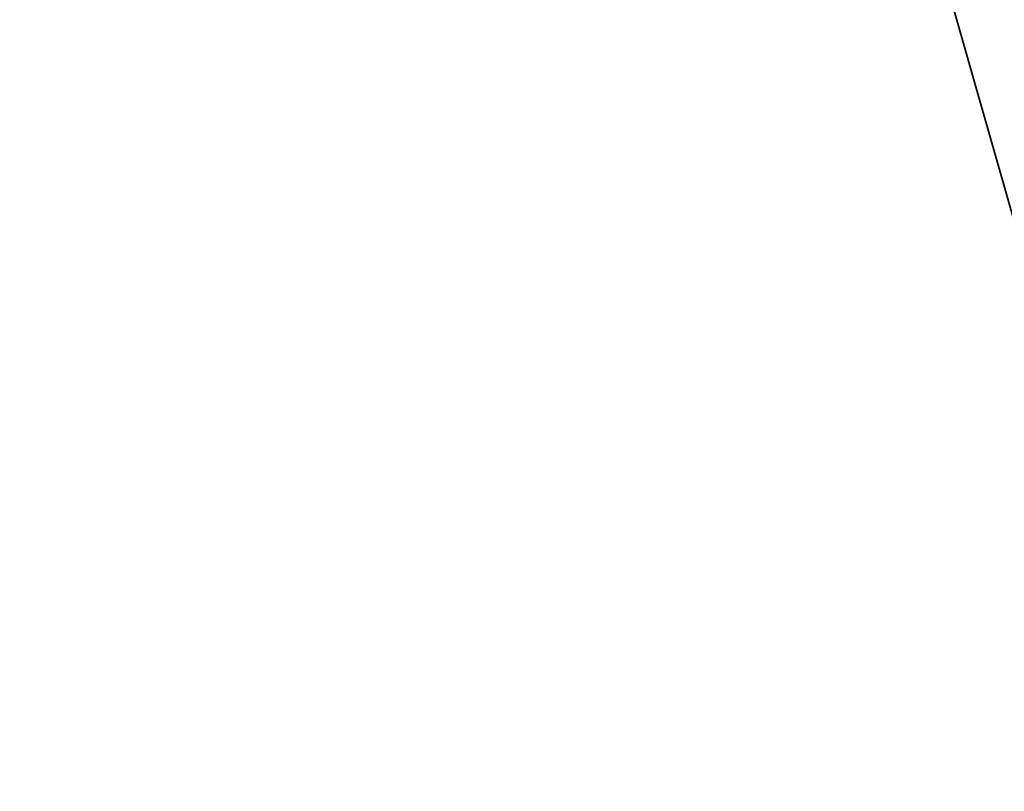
# Model space of a CAD drawing. Header units: millimetres. Extents: x 0 to 297, y 0 to 420.
# Tile 6 of 30: x 129 to 165, y 227 to 255. Entities that reach past the tile are written whole.
import ezdxf

# ---------------------------------------------------------------- set-up
doc = ezdxf.new("R2010")
doc.units = ezdxf.units.MM
doc.linetypes.add('K5LT_BASIC', pattern=[0])
doc.linetypes.add('K5LT_THIN', pattern=[0])
doc.layers.add('Системный слой', color=7, linetype='Continuous')
doc.styles.add('KDIMTEXTSTYLE', font='GOST_AU.SHX', dxfattribs={"width": 0.96, "oblique": 15, "height": 5})
doc.dimstyles.new('KDIMSTYLE (0.01)', dxfattribs={"dimtxt": 5, "dimasz": 1, "dimexe": 2, "dimexo": 0, "dimgap": 1, "dimtad": 1, "dimlfac": 150, "dimtxsty": 'KDIMTEXTSTYLE', "dimsah": 1, "dimcen": 0, "dimdle": 1, "dimadec": 0, "dimazin": 0, "dimtfac": 0.667, "dimtmove": 0, "dimatfit": 3, "dimfxl": 0, "dimtvp": 1, "dimtolj": 1, "dimtzin": 0, "dimarcsym": 0})

# ---------------------------------------------------------------- blocks, each defined once
blk = doc.blocks.new('KDIMARROW_03')
at = {"layer": 'Системный слой', "color": 0, "linetype": 'K5LT_BASIC', "lineweight": 35}
blk.add_line((-1.061, -1.061), (1.061, 1.061), dxfattribs=at)
at = {"layer": 'Системный слой', "color": 0, "linetype": 'K5LT_THIN', "lineweight": 9}
for q in [(-1, 0), (2, 0)]:
    blk.add_line((0, 0), q, dxfattribs=at)

msp = doc.modelspace()

# ---------------------------------------------------------------- linework, layer by layer
at = {"layer": 'Системный слой', "color": 3, "linetype": 'K5LT_BASIC', "lineweight": 35, "true_color": 0x00ff00}
msp.add_line((155.472379, 280.557073), (176.629185, 206.274293), dxfattribs=at)

# ---------------------------------------------------------------- dimensions: what is measured, and where the dimension line sits
at = {"layer": 'Системный слой', "color": 4, "true_color": 0x00ffff}
msp.add_linear_dim(base=(52.943311, 243.762695), p1=(139.083161, 270.431301), p2=(129.08543, 243.762695), angle=90, location=(52.943311, 256.762695), dimstyle='KDIMSTYLE (0.01)', override={"dimexo": 2, "dimpost": '\\H3.5;\\W0.96;\\Q15;\\H3.5;\\W0.96;\\Q15;<>\\H3.5;\\W0.96;\\Q15;', "dimblk1": 'KDIMARROW_03', "dimblk2": 'KDIMARROW_03', "dimse1": 0, "dimse2": 0, "dimclrt": 7, "dimtolj": 1}, dxfattribs=at).render()

doc.saveas('drawing.dxf')
